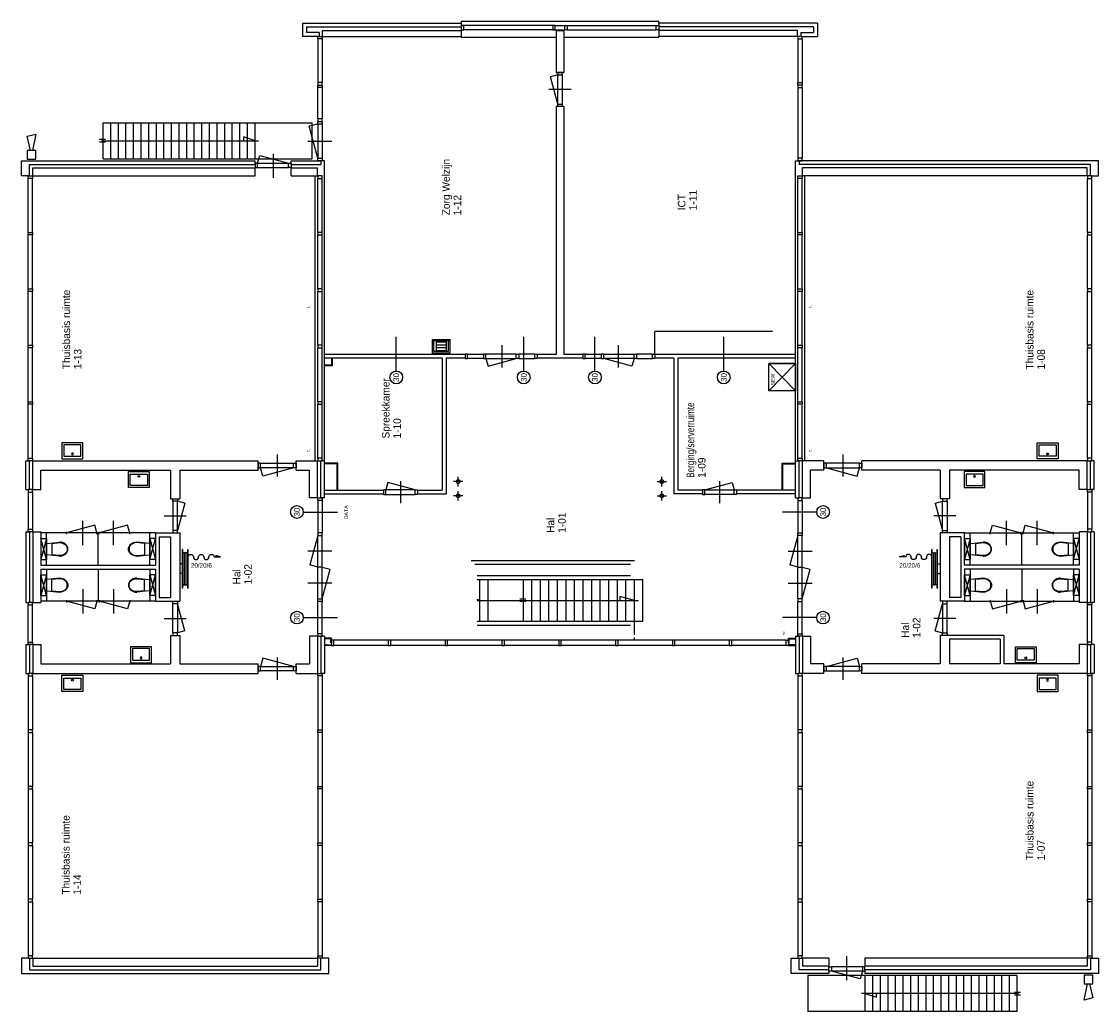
# Model space of a CAD drawing. Header units: feet. Extents: x 6912 to 35272, y 365541 to 391606.
import ezdxf
from ezdxf.enums import TextEntityAlignment as Align
from ezdxf.lldxf.tags import DXFTag

# ---------------------------------------------------------------- set-up
doc = ezdxf.new("R2010")
doc.units = ezdxf.units.FT
doc.header["$LTSCALE"] = 100
doc.layers.get('0').update_dxf_attribs({"color": 8})
for name, color, linetype in [('AL21----_BUITENWAND', 8, 'Continuous'), ('AL22----_BINNENWAND', 8, 'Continuous'), ('AL24----_TRAPPEN', 8, 'Continuous'), ('AL28----_KONSTRUKTIE', 8, 'Continuous'), ('AL31----_BUITENKOZ', 8, 'Continuous'), ('AL32----_BINNENKOZ', 8, 'Continuous'), ('AL42----_BINNENW-AFW', 8, 'Continuous'), ('AL65----_BEVEILIGING', 8, 'Continuous'), ('AL74----_INRSANITAIR', 8, 'Continuous')]:
    doc.layers.add(name, color=color, linetype=linetype)
doc.styles.add('1_8', font='iso', dxfattribs={"height": 1.8})
doc.styles.add('B-01', font='b-gbp')
doc.styles.add('SWISS', font='txt', dxfattribs={"height": 250})
tags = doc.linetypes.add('HIDDEN', pattern=[0.375, 0.25, -0.125]).pattern_tags.tags
tags[6:7] = [DXFTag(74, 4), DXFTag(75, 0), DXFTag(340, '0'), DXFTag(46, 1.0), DXFTag(50, 0.0), DXFTag(44, 0.0), DXFTag(45, 0.0)]
tags[4:5] = [DXFTag(74, 4), DXFTag(75, 0), DXFTag(340, '0'), DXFTag(46, 1.0), DXFTag(50, 0.0), DXFTag(44, 0.0), DXFTag(45, 0.0)]
tags = doc.linetypes.add('SMALL', pattern=[0.19, 0.125, -0.065]).pattern_tags.tags
tags[6:7] = [DXFTag(74, 4), DXFTag(75, 0), DXFTag(340, '0'), DXFTag(46, 1.0), DXFTag(50, 0.0), DXFTag(44, 0.0), DXFTag(45, 0.0)]
tags[4:5] = [DXFTag(74, 4), DXFTag(75, 0), DXFTag(340, '0'), DXFTag(46, 1.0), DXFTag(50, 0.0), DXFTag(44, 0.0), DXFTag(45, 0.0)]

# ---------------------------------------------------------------- blocks, each defined once
blk = doc.blocks.new('AH74WT55')
for points in [[(-275, -424), (-275, 0), (275, 0), (275, -424)], [(225, -374), (-225, -374), (-225, -72), (225, -72)]]:
    blk.add_lwpolyline(points, close=True)
blk.add_circle((2, -130), 24.3)
blk = doc.blocks.new('AH65BRSL')
for p, q in [((-300, -45), (300, -45)), ((-300, -50), (-300, -45)), ((-300, -50), (300, -50)), ((-300, -130), (300, -130)), ((-300, -130), (-300, -135)), ((-300, -135), (300, -135)), ((-240, -52.5), (240, -52.5)), ((-240, -77.5), (240, -77.5)), ((-240, -102.5), (240, -102.5)), ((-240, -127.5), (240, -127.5)), ((-75, -40), (-75, -5)), ((75, -40), (75, -5)), ((300, -50), (300, -45)), ((300, -130), (300, -135))]:
    blk.add_line(p, q)
for centre, start, end in [((-240, -65), 90, 270), ((-240, -90), 90, 270), ((-240, -115), 90, 270), ((240, -65), 270, 90), ((240, -90), 270, 90), ((240, -115), 270, 90)]:
    blk.add_arc(centre, 12.5, start, end)
blk = doc.blocks.new('ES651105')
blk.add_lwpolyline([(-0.35, 1.5), (-1.5, 6.5), (1.5, 7.25), (0.31, 1.5)])
blk.add_lwpolyline([(1.5, 1.5), (-1.5, 1.5), (-1.5, -1.5), (1.5, -1.5)], close=True)
at = {"style": '1_8'}
for tag, flags, p in [('NUMMER', 8, (0, 11.5)), ('CODE', 8, (0, 8.75)), ('M_CODE', 9, (0, 0))]:
    blk.add_attdef(tag, text='', height=1.8, dxfattribs=dict(at, flags=flags)).set_placement(p, align=Align.MIDDLE)
blk = doc.blocks.new('AH74WC2')
at = {"linetype": 'SMALL'}
for p, q in [((-275, 150), (275, 150)), ((275, 0), (-275, 150)), ((-275, 0), (275, 150)), ((-275, 0), (275, 0))]:
    blk.add_line(p, q, dxfattribs=at)
at = {"linetype": 'HIDDEN'}
for p, q in [((-275, 150), (-275, 0)), ((275, 150), (275, 0))]:
    blk.add_line(p, q, dxfattribs=at)
for p, q in [((-150, -10), (-185, -340)), ((-149, -140), (-170, -342)), ((-149, -140), (149, -140)), ((170, -342), (149, -140)), ((185, -340), (150, -10))]:
    blk.add_line(p, q)
blk.add_lwpolyline([(185, -340, -0.08399), (170, -426, -0.091257), (131, -496, -0.103849), (69, -544, -0.114925), (0, -560, -0.114925), (-69, -544, -0.103849), (-131, -496, -0.091257), (-170, -426, -0.08399), (-185, -340, -0.08399)], format="xyb")
for centre, radius, start, end in [((76, -340), 246, 180, 199.204), ((39, -353), 207, 199.204, 220.0608), ((15, -373), 176, 220.0608, 243.7761), ((0, -404), 141, 243.7761, 270), ((0, -404), 141, 270, 296.2239), ((-15, -373), 176, 296.2239, 319.9392), ((-39, -353), 207, 319.9392, 340.796), ((-76, -340), 246, 340.796, 0)]:
    blk.add_arc(centre, radius, start, end)
blk = doc.blocks.new('AH74UG')
for p, q in [((-131, -40), (-131, -320)), ((-131, -65), (131, -65)), ((-131, -140), (131, -140)), ((-131, -214), (131, -214)), ((131, -40), (131, -320)), ((-131, -289), (131, -289))]:
    blk.add_line(p, q)
blk.add_lwpolyline([(-230, 0), (230, 0), (230, -40), (-230, -40)], close=True)
for points in [[(230, -40), (230, -360), (-230, -360), (-230, -40)], [(190, -40), (190, -320), (-190, -320), (-190, -40)]]:
    blk.add_lwpolyline(points)

msp = doc.modelspace()

# ---------------------------------------------------------------- linework, layer by layer
at = {"linetype": 'Continuous', "ltscale": 3}
for p, q in [((26692, 383441), (23592, 383441)), ((23592, 382841), (23592, 383441)), ((26589, 381880), (27292, 382606)), ((27292, 382606), (26589, 382606)), ((26589, 382606), (27292, 381880))]:
    msp.add_line(p, q, dxfattribs=at)
msp.add_lwpolyline([(27292, 382606), (27292, 381880), (26589, 381880), (26589, 382606)], close=True, dxfattribs=at)
at = {"layer": 'AL21----_BUITENWAND'}
for p, q in [((14313, 391566), (18492, 391566)), ((14313, 391566), (14313, 391216)), ((14413, 391466), (18492, 391466)), ((14413, 391466), (14413, 391316)), ((18492, 391566), (18492, 391466)), ((23692, 391566), (23692, 391466)), ((27871, 391566), (23692, 391566)), ((23992, 391466), (23692, 391466)), ((27771, 391466), (23692, 391466)), ((27771, 391466), (27771, 391316)), ((27871, 391566), (27871, 391216)), ((14748, 391216), (14313, 391216)), ((14748, 391316), (14413, 391316)), ((14748, 391316), (14748, 391216)), ((27436, 391316), (27771, 391316)), ((27436, 391316), (27436, 391216)), ((27436, 391216), (27871, 391216)), ((6912, 387941), (13062, 387941)), ((6912, 387541), (6912, 387941)), ((7122, 387841), (13062, 387841)), ((7122, 387841), (13062, 387841)), ((7122, 387541), (7122, 387841)), ((13062, 387841), (13062, 387941)), ((14012, 387841), (14012, 387941)), ((14012, 387941), (14792, 387941)), ((14012, 387841), (14792, 387841)), ((14012, 387841), (14792, 387841)), ((14792, 387941), (14792, 387841)), ((35272, 387941), (27392, 387941)), ((27392, 387941), (27392, 387841)), ((35062, 387841), (27392, 387841)), ((35062, 387841), (29122, 387841)), ((35062, 387541), (35062, 387841)), ((35272, 387541), (35272, 387941)), ((7122, 387541), (6912, 387541)), ((35062, 387541), (35272, 387541)), ((7022, 379281), (7022, 380041)), ((7022, 380041), (7122, 380041)), ((7122, 379281), (7122, 380041)), ((14792, 379061), (14792, 380041)), ((14892, 380041), (14792, 380041)), ((14892, 379061), (14892, 380041)), ((27292, 379061), (27292, 380041)), ((27292, 380041), (27392, 380041)), ((27392, 379061), (27392, 380041)), ((35062, 379281), (35062, 380041)), ((35162, 380041), (35062, 380041)), ((35162, 379281), (35162, 380041)), ((7022, 379281), (7122, 379281)), ((35162, 379281), (35062, 379281)), ((14892, 379061), (14792, 379061)), ((27292, 379061), (27392, 379061)), ((7022, 378171), (7022, 376311)), ((7022, 378171), (7122, 378171)), ((7122, 378171), (7122, 376311)), ((35162, 378171), (35062, 378171)), ((35062, 378171), (35062, 376311)), ((35162, 378171), (35162, 376311)), ((7022, 376311), (7122, 376311)), ((35162, 376311), (35062, 376311)), ((14792, 375421), (14792, 374441)), ((14892, 375421), (14792, 375421)), ((14892, 375421), (14892, 374441)), ((27292, 375421), (27292, 374441)), ((27292, 375421), (27392, 375421)), ((27392, 375421), (27392, 374441)), ((7022, 375201), (7122, 375201)), ((7022, 375201), (7022, 374441)), ((7122, 375201), (7122, 374441)), ((35062, 375201), (35062, 374441)), ((35162, 375201), (35062, 375201)), ((35162, 375201), (35162, 374441)), ((7022, 374441), (7122, 374441)), ((14892, 374441), (14792, 374441)), ((27292, 374441), (27392, 374441)), ((35162, 374441), (35062, 374441)), ((7122, 366941), (6912, 366941)), ((6912, 366941), (6912, 366541)), ((7122, 366941), (7122, 366641)), ((14792, 366641), (14792, 366941)), ((15002, 366941), (14792, 366941)), ((15002, 366541), (15002, 366941)), ((27182, 366541), (27182, 366941)), ((27182, 366941), (27392, 366941)), ((27392, 366641), (27392, 366941)), ((35062, 366941), (35272, 366941)), ((35062, 366941), (35062, 366641)), ((35272, 366941), (35272, 366541)), ((6912, 366541), (15002, 366541)), ((7122, 366641), (14792, 366641)), ((28172, 366541), (27182, 366541)), ((28172, 366641), (27392, 366641)), ((28172, 366641), (28172, 366541)), ((35062, 366641), (29122, 366641)), ((29122, 366641), (29122, 366541)), ((35272, 366541), (29122, 366541))]:
    msp.add_line(p, q, dxfattribs=at)
at = {"layer": 'AL22----_BINNENWAND'}
for p, q in [((14838, 391366), (18492, 391366)), ((14838, 391216), (14838, 391366)), ((14838, 391216), (18492, 391216)), ((18492, 391366), (18492, 391216)), ((20992, 391366), (21192, 391366)), ((20992, 391366), (20992, 390266)), ((21192, 391366), (21192, 390266)), ((23692, 391366), (23692, 391216)), ((27346, 391366), (23692, 391366)), ((27346, 391216), (23692, 391216)), ((27346, 391216), (27346, 391366)), ((20992, 390266), (21192, 390266)), ((21167, 390266), (21017, 390266)), ((21192, 389366), (20992, 389366)), ((20992, 389366), (20992, 382841)), ((21192, 389366), (21192, 382841)), ((7212, 387751), (13062, 387751)), ((7212, 387541), (7212, 387751)), ((13062, 387541), (13062, 387751)), ((14012, 387541), (14012, 387751)), ((14012, 387751), (14702, 387751)), ((14702, 387541), (14702, 387751)), ((14892, 387941), (14827, 387941)), ((14892, 380041), (14892, 387941)), ((27292, 380041), (27292, 387941)), ((27292, 387941), (27357, 387941)), ((27482, 387541), (27482, 387751)), ((34972, 387751), (27482, 387751)), ((34972, 387541), (34972, 387751)), ((7212, 387541), (13062, 387541)), ((14012, 387541), (14702, 387541)), ((14648, 380041), (14648, 387541)), ((34972, 387541), (27482, 387541)), ((27536, 380041), (27536, 387541)), ((18592, 382841), (14892, 382841)), ((17992, 382741), (14892, 382741)), ((17992, 382741), (17992, 379266)), ((18092, 382741), (18092, 379166)), ((18592, 382741), (18092, 382741)), ((18592, 382841), (18592, 382741)), ((20992, 382841), (20492, 382841)), ((20492, 382841), (20492, 382741)), ((21692, 382741), (20492, 382741)), ((21692, 382841), (21192, 382841)), ((21692, 382841), (21692, 382741)), ((27292, 382841), (23592, 382841)), ((23592, 382841), (23592, 382741)), ((24092, 382741), (23592, 382741)), ((24092, 382741), (24092, 379166)), ((27292, 382741), (24192, 382741)), ((24192, 382741), (24192, 379266)), ((7212, 380041), (13142, 380041)), ((7212, 379281), (7212, 380041)), ((13142, 379791), (13142, 380041)), ((14142, 379791), (14142, 380041)), ((14142, 380041), (14702, 380041)), ((14702, 379061), (14702, 380041)), ((27482, 379061), (27482, 380041)), ((28042, 380041), (27482, 380041)), ((28042, 379791), (28042, 380041)), ((34972, 380041), (29042, 380041)), ((29042, 379791), (29042, 380041)), ((34972, 379281), (34972, 380041)), ((7422, 379791), (10832, 379791)), ((7422, 379281), (7422, 379791)), ((10832, 379791), (10832, 379041)), ((11082, 379791), (13142, 379791)), ((11082, 379791), (11082, 379041)), ((14142, 379791), (14492, 379791)), ((14492, 379061), (14492, 379791)), ((28042, 379791), (27692, 379791)), ((27692, 379061), (27692, 379791)), ((31102, 379791), (29042, 379791)), ((31102, 379791), (31102, 379041)), ((31352, 379791), (31352, 379041)), ((34762, 379791), (31352, 379791)), ((34762, 379281), (34762, 379791)), ((7212, 379281), (7422, 379281)), ((14892, 379266), (16442, 379266)), ((16442, 379266), (16442, 379166)), ((17342, 379266), (17992, 379266)), ((17342, 379266), (17342, 379166)), ((24842, 379266), (24192, 379266)), ((24842, 379266), (24842, 379166)), ((25742, 379266), (25742, 379166)), ((27292, 379266), (25742, 379266)), ((34972, 379281), (34762, 379281)), ((10832, 379041), (11082, 379041)), ((14702, 379061), (14492, 379061)), ((14892, 379166), (16442, 379166)), ((17342, 379166), (18092, 379166)), ((24842, 379166), (24092, 379166)), ((27292, 379166), (25742, 379166)), ((27482, 379061), (27692, 379061)), ((31352, 379041), (31102, 379041)), ((7212, 378171), (7212, 376311)), ((7212, 378171), (7422, 378171)), ((7422, 378171), (7422, 377291)), ((7572, 377291), (7572, 378141)), ((10287, 377291), (10287, 378141)), ((10437, 378141), (10437, 377291)), ((10437, 378141), (11082, 378141)), ((10537, 378041), (10537, 376441)), ((10537, 378041), (10832, 378041)), ((10832, 378041), (10832, 376441)), ((11082, 378141), (11082, 376341)), ((31747, 378141), (31102, 378141)), ((31102, 378141), (31102, 376341)), ((31647, 378041), (31352, 378041)), ((31352, 378041), (31352, 376441)), ((31647, 378041), (31647, 376441)), ((31747, 377291), (31747, 378141)), ((31897, 377291), (31897, 378141)), ((34612, 377291), (34612, 378141)), ((34762, 378171), (34762, 377291)), ((34972, 378171), (34762, 378171)), ((34972, 378171), (34972, 376311)), ((7422, 377291), (10437, 377291)), ((7422, 377191), (10437, 377191)), ((7422, 377191), (7422, 376311)), ((7572, 377191), (7572, 376341)), ((10287, 377191), (10287, 376341)), ((10437, 377191), (10437, 376341)), ((34762, 377291), (31747, 377291)), ((34762, 377191), (31747, 377191)), ((31747, 377191), (31747, 376341)), ((31897, 377191), (31897, 376341)), ((34612, 377191), (34612, 376341)), ((34762, 377191), (34762, 376311)), ((10437, 376341), (11082, 376341)), ((10537, 376441), (10832, 376441)), ((31747, 376341), (31102, 376341)), ((31647, 376441), (31352, 376441)), ((7212, 376311), (7422, 376311)), ((34972, 376311), (34762, 376311)), ((10832, 375441), (10832, 374691)), ((10832, 375441), (11082, 375441)), ((11082, 375441), (11082, 374691)), ((14492, 375421), (14492, 374691)), ((14702, 375421), (14492, 375421)), ((14702, 375421), (14702, 374441)), ((27482, 375421), (27482, 374441)), ((27482, 375421), (27692, 375421)), ((27692, 375421), (27692, 374691)), ((31102, 375441), (31102, 374691)), ((32782, 375441), (31102, 375441)), ((31352, 375341), (31352, 374691)), ((32682, 375341), (31352, 375341)), ((32682, 375341), (32682, 374691)), ((32782, 375441), (32782, 374691)), ((7212, 375201), (7422, 375201)), ((7212, 375201), (7212, 374441)), ((7422, 375201), (7422, 374691)), ((34762, 375201), (34762, 374691)), ((34972, 375201), (34762, 375201)), ((34972, 375201), (34972, 374441)), ((7422, 374691), (10832, 374691)), ((11082, 374691), (13142, 374691)), ((13142, 374441), (13142, 374691)), ((14142, 374441), (14142, 374691)), ((14142, 374691), (14492, 374691)), ((28042, 374691), (27692, 374691)), ((28042, 374441), (28042, 374691)), ((31102, 374691), (29042, 374691)), ((29042, 374441), (29042, 374691)), ((32682, 374691), (31352, 374691)), ((34762, 374691), (32782, 374691)), ((7212, 374441), (13142, 374441)), ((14142, 374441), (14702, 374441)), ((28042, 374441), (27482, 374441)), ((34972, 374441), (29042, 374441)), ((7212, 366941), (14702, 366941)), ((7212, 366941), (7212, 366731)), ((7212, 366731), (14702, 366731)), ((14702, 366941), (14702, 366731)), ((27482, 366941), (27482, 366731)), ((28172, 366941), (27482, 366941)), ((28172, 366731), (27482, 366731)), ((28172, 366941), (28172, 366731)), ((34972, 366941), (29122, 366941)), ((29122, 366941), (29122, 366731)), ((34972, 366731), (29122, 366731)), ((34972, 366941), (34972, 366731))]:
    msp.add_line(p, q, dxfattribs=at)
at = {"layer": 'AL24----_TRAPPEN'}
for p, q in [((9062, 388941), (14562, 388941)), ((9062, 387991), (9062, 388941)), ((9262, 387991), (9262, 388941)), ((9462, 387991), (9462, 388941)), ((9662, 387991), (9662, 388941)), ((9862, 387991), (9862, 388941)), ((10062, 387991), (10062, 388941)), ((10262, 387991), (10262, 388941)), ((10462, 387991), (10462, 388941)), ((10662, 387991), (10662, 388941)), ((10862, 387991), (10862, 388941)), ((11062, 387991), (11062, 388941)), ((11262, 387991), (11262, 388941)), ((11462, 387991), (11462, 388941)), ((11662, 387991), (11662, 388941)), ((11862, 387991), (11862, 388941)), ((12062, 387991), (12062, 388941)), ((12262, 387991), (12262, 388941)), ((12462, 387991), (12462, 388941)), ((12662, 387991), (12662, 388941)), ((12862, 387991), (12862, 388941)), ((13062, 387991), (13062, 388941)), ((14562, 387991), (14562, 388941)), ((9123, 388499), (8965, 388499)), ((9123, 388433), (8965, 388433)), ((9062, 387991), (14562, 387991)), ((18752, 377416), (23052, 377416)), ((18852, 377316), (22952, 377316)), ((18907, 377016), (22952, 377016)), ((18907, 376916), (23277, 376916)), ((18977, 375816), (18977, 376916)), ((19202, 375816), (19202, 376916)), ((20127, 375816), (20127, 376916)), ((20352, 375816), (20352, 376916)), ((20577, 375816), (20577, 376916)), ((20802, 375816), (20802, 376916)), ((21027, 375816), (21027, 376916)), ((21252, 375816), (21252, 376916)), ((21477, 375816), (21477, 376916)), ((21702, 375816), (21702, 376916)), ((21927, 375816), (21927, 376916)), ((22152, 375816), (22152, 376916)), ((22377, 375816), (22377, 376916)), ((22602, 375816), (22602, 376916)), ((22827, 375816), (22827, 376916)), ((23052, 375456), (23052, 376916)), ((23277, 375816), (23277, 376916)), ((20188, 376399), (20030, 376399)), ((20188, 376333), (20030, 376333)), ((18907, 375816), (23277, 375816)), ((18907, 375716), (22952, 375716)), ((23052, 375316), (23052, 375386)), ((33122, 366491), (27622, 366491)), ((27622, 366491), (27622, 365541)), ((29122, 366491), (29122, 365541)), ((29322, 366491), (29322, 365541)), ((29522, 366491), (29522, 365541)), ((29722, 366491), (29722, 365541)), ((29922, 366491), (29922, 365541)), ((30122, 366491), (30122, 365541)), ((30322, 366491), (30322, 365541)), ((30522, 366491), (30522, 365541)), ((30722, 366491), (30722, 365541)), ((30922, 366491), (30922, 365541)), ((31122, 366491), (31122, 365541)), ((31322, 366491), (31322, 365541)), ((31522, 366491), (31522, 365541)), ((31722, 366491), (31722, 365541)), ((31922, 366491), (31922, 365541)), ((32122, 366491), (32122, 365541)), ((32322, 366491), (32322, 365541)), ((32522, 366491), (32522, 365541)), ((32722, 366491), (32722, 365541)), ((32922, 366491), (32922, 365541)), ((33122, 366491), (33122, 365541)), ((33061, 366049), (33219, 366049)), ((33061, 365983), (33219, 365983)), ((33122, 365541), (27622, 365541))]:
    msp.add_line(p, q, dxfattribs=at)
for points in [[(13062, 388466), (12754, 388567), (12754, 388466)], [(9022, 388466), (13152, 388466)], [(18977, 376366), (18907, 376390)], [(18907, 376366), (23160, 376366)], [(23052, 376366), (22670, 376471), (22670, 376366)], [(33162, 366016), (29032, 366016)], [(29122, 366016), (29430, 365915), (29430, 366016)]]:
    msp.add_lwpolyline(points, dxfattribs=at)
at = {"layer": 'AL28----_KONSTRUKTIE'}
for p, q in [((18534, 379491), (18284, 379491)), ((18409, 379366), (18409, 379616)), ((23649, 379491), (23899, 379491)), ((23774, 379366), (23774, 379616)), ((18409, 378991), (18409, 379241)), ((23774, 378991), (23774, 379241)), ((18534, 379116), (18284, 379116)), ((23649, 379116), (23899, 379116))]:
    msp.add_line(p, q, dxfattribs=at)
for centre in [(18409, 379491), (23774, 379491), (18409, 379116), (23774, 379116)]:
    msp.add_circle(centre, 50, dxfattribs=at)
at = {"layer": 'AL31----_BUITENKOZ'}
for p, q in [((20900, 391501), (18559, 391501)), ((20900, 391387), (18559, 391387)), ((20967, 391501), (21217, 391501)), ((20967, 391387), (21217, 391387)), ((21284, 391501), (23625, 391501)), ((21284, 391387), (23625, 391387)), ((14713, 391149), (14713, 389999)), ((14827, 391149), (14827, 389999)), ((27357, 391149), (27357, 389999)), ((27471, 391149), (27471, 389999)), ((14713, 389042), (14713, 389865)), ((14827, 389865), (14827, 389042)), ((27357, 389865), (27357, 388008)), ((27471, 389865), (27471, 388008)), ((14713, 388908), (14488, 388848)), ((14713, 388008), (14488, 388848)), ((14713, 388908), (14713, 388008)), ((14827, 388908), (14827, 388008)), ((14449, 388458), (15081, 388458)), ((13129, 387876), (13184, 388080)), ((13184, 388080), (13945, 387876)), ((13537, 388119), (13537, 387487)), ((13129, 387876), (13945, 387876)), ((13129, 387762), (13945, 387762)), ((7087, 386054), (7087, 387474)), ((7201, 386054), (7201, 387474)), ((34983, 386054), (34983, 387474)), ((35097, 386054), (35097, 387474)), ((7087, 384568), (7087, 385987)), ((7201, 384568), (7201, 385987)), ((34983, 384568), (34983, 385987)), ((35097, 384568), (35097, 385987)), ((7087, 383081), (7087, 384501)), ((7201, 383081), (7201, 384501)), ((34983, 383081), (34983, 384501)), ((35097, 383081), (35097, 384501)), ((7087, 381595), (7087, 383014)), ((7201, 381595), (7201, 383014)), ((34983, 381595), (34983, 383014)), ((35097, 381595), (35097, 383014)), ((7087, 380108), (7087, 381528)), ((7201, 380108), (7201, 381528)), ((34983, 380108), (34983, 381528)), ((35097, 380108), (35097, 381528)), ((7087, 379214), (7087, 378238)), ((7201, 379214), (7201, 378238)), ((34983, 379214), (34983, 378238)), ((35097, 379214), (35097, 378238)), ((7087, 375268), (7087, 376244)), ((7201, 375268), (7201, 376244)), ((34983, 375268), (34983, 376244)), ((35097, 375268), (35097, 376244)), ((15072, 375246), (15057, 375246)), ((16569, 375316), (15139, 375316)), ((18065, 375316), (16636, 375316)), ((19562, 375316), (18132, 375316)), ((21058, 375316), (19629, 375316)), ((22555, 375316), (21125, 375316)), ((24052, 375316), (22622, 375316)), ((25548, 375316), (24119, 375316)), ((27045, 375316), (25615, 375316)), ((27112, 375246), (27127, 375246)), ((16569, 375176), (15139, 375176)), ((18065, 375176), (16636, 375176)), ((19562, 375176), (18132, 375176)), ((21058, 375176), (19629, 375176)), ((22555, 375176), (21125, 375176)), ((24052, 375176), (22622, 375176)), ((25548, 375176), (24119, 375176)), ((27045, 375176), (25615, 375176)), ((7087, 374374), (7087, 372954)), ((7201, 374374), (7201, 372954)), ((14713, 374374), (14713, 372954)), ((14827, 374374), (14827, 372954)), ((27357, 374374), (27357, 372954)), ((27471, 374374), (27471, 372954)), ((34983, 374374), (34983, 372954)), ((35097, 374374), (35097, 372954)), ((7087, 372887), (7087, 371468)), ((7201, 372887), (7201, 371468)), ((14713, 372887), (14713, 371468)), ((14827, 372887), (14827, 371468)), ((27357, 372887), (27357, 371468)), ((27471, 372887), (27471, 371468)), ((34983, 372887), (34983, 371468)), ((35097, 372887), (35097, 371468)), ((7087, 371401), (7087, 369981)), ((7201, 371401), (7201, 369981)), ((14713, 371401), (14713, 369981)), ((14827, 371401), (14827, 369981)), ((27357, 371401), (27357, 369981)), ((27471, 371401), (27471, 369981)), ((34983, 371401), (34983, 369981)), ((35097, 371401), (35097, 369981)), ((7087, 369914), (7087, 368495)), ((7201, 369914), (7201, 368495)), ((14713, 369914), (14713, 368495)), ((14827, 369914), (14827, 368495)), ((27357, 369914), (27357, 368495)), ((27471, 369914), (27471, 368495)), ((34983, 369914), (34983, 368495)), ((35097, 369914), (35097, 368495)), ((7087, 368428), (7087, 367008)), ((7201, 368428), (7201, 367008)), ((14713, 368428), (14713, 367008)), ((14827, 368428), (14827, 367008)), ((27357, 368428), (27357, 367008)), ((27471, 368428), (27471, 367008)), ((34983, 368428), (34983, 367008)), ((35097, 368428), (35097, 367008)), ((28647, 366363), (28647, 366995)), ((29055, 366720), (28239, 366720)), ((29055, 366606), (28239, 366606)), ((29000, 366402), (28239, 366606)), ((29055, 366606), (29000, 366402))]:
    msp.add_line(p, q, dxfattribs=at)
for points in [[(23692, 391566), (23692, 391606), (18492, 391606), (18492, 391566)], [(21192, 391196), (23692, 391196), (23692, 391216)], [(15072, 375246), (15072, 375366), (14892, 375366)], [(15057, 375246), (15057, 375351), (14892, 375351)], [(27112, 375246), (27112, 375366), (27292, 375366)], [(27127, 375246), (27127, 375351), (27292, 375351)]]:
    msp.add_lwpolyline(points, dxfattribs=at)
for points in [[(18492, 391501), (18492, 391387), (18559, 391387), (18559, 391501)], [(20900, 391501), (20900, 391387), (20967, 391387), (20967, 391501)], [(21284, 391501), (21284, 391387), (21217, 391387), (21217, 391501)], [(23692, 391501), (23692, 391387), (23625, 391387), (23625, 391501)], [(14827, 391149), (14713, 391149), (14713, 391216), (14827, 391216)], [(27357, 391149), (27471, 391149), (27471, 391216), (27357, 391216)], [(14827, 389999), (14713, 389999), (14713, 389932), (14827, 389932)], [(27357, 389999), (27471, 389999), (27471, 389932), (27357, 389932)], [(14827, 389865), (14713, 389865), (14713, 389932), (14827, 389932)], [(27357, 389865), (27471, 389865), (27471, 389932), (27357, 389932)], [(14827, 389042), (14713, 389042), (14713, 388975), (14827, 388975)], [(14827, 388908), (14713, 388908), (14713, 388975), (14827, 388975)], [(14827, 387941), (14713, 387941), (14713, 388008), (14827, 388008)], [(27357, 387941), (27471, 387941), (27471, 388008), (27357, 388008)], [(13062, 387876), (13062, 387762), (13129, 387762), (13129, 387876)], [(14012, 387876), (14012, 387762), (13945, 387762), (13945, 387876)], [(7087, 387541), (7201, 387541), (7201, 387474), (7087, 387474)], [(35097, 387541), (34983, 387541), (34983, 387474), (35097, 387474)], [(7087, 386054), (7201, 386054), (7201, 385987), (7087, 385987)], [(35097, 386054), (34983, 386054), (34983, 385987), (35097, 385987)], [(7087, 384568), (7201, 384568), (7201, 384501), (7087, 384501)], [(35097, 384568), (34983, 384568), (34983, 384501), (35097, 384501)], [(7087, 383081), (7201, 383081), (7201, 383014), (7087, 383014)], [(35097, 383081), (34983, 383081), (34983, 383014), (35097, 383014)], [(7087, 381595), (7201, 381595), (7201, 381528), (7087, 381528)], [(35097, 381595), (34983, 381595), (34983, 381528), (35097, 381528)], [(7087, 380108), (7201, 380108), (7201, 380041), (7087, 380041)], [(27357, 380108), (27471, 380108), (27471, 380041), (27357, 380041)], [(35097, 380108), (34983, 380108), (34983, 380041), (35097, 380041)], [(7087, 379214), (7201, 379214), (7201, 379281), (7087, 379281)], [(35097, 379214), (34983, 379214), (34983, 379281), (35097, 379281)], [(7087, 378238), (7201, 378238), (7201, 378171), (7087, 378171)], [(35097, 378238), (34983, 378238), (34983, 378171), (35097, 378171)], [(7087, 376244), (7201, 376244), (7201, 376311), (7087, 376311)], [(35097, 376244), (34983, 376244), (34983, 376311), (35097, 376311)], [(7087, 375268), (7201, 375268), (7201, 375201), (7087, 375201)], [(15072, 375316), (15072, 375176), (15139, 375176), (15139, 375316)], [(16569, 375316), (16569, 375176), (16636, 375176), (16636, 375316)], [(18065, 375316), (18065, 375176), (18132, 375176), (18132, 375316)], [(19562, 375316), (19562, 375176), (19629, 375176), (19629, 375316)], [(21058, 375316), (21058, 375176), (21125, 375176), (21125, 375316)], [(22555, 375316), (22555, 375176), (22622, 375176), (22622, 375316)], [(24052, 375316), (24052, 375176), (24119, 375176), (24119, 375316)], [(25548, 375316), (25548, 375176), (25615, 375176), (25615, 375316)], [(27112, 375316), (27112, 375176), (27045, 375176), (27045, 375316)], [(35097, 375268), (34983, 375268), (34983, 375201), (35097, 375201)], [(15072, 375176), (14892, 375176), (14892, 375194), (15072, 375194)], [(27112, 375176), (27292, 375176), (27292, 375194), (27112, 375194)], [(7087, 374374), (7201, 374374), (7201, 374441), (7087, 374441)], [(14827, 374374), (14713, 374374), (14713, 374441), (14827, 374441)], [(27357, 374374), (27471, 374374), (27471, 374441), (27357, 374441)], [(35097, 374374), (34983, 374374), (34983, 374441), (35097, 374441)], [(7087, 372887), (7201, 372887), (7201, 372954), (7087, 372954)], [(14827, 372887), (14713, 372887), (14713, 372954), (14827, 372954)], [(27357, 372887), (27471, 372887), (27471, 372954), (27357, 372954)], [(35097, 372887), (34983, 372887), (34983, 372954), (35097, 372954)], [(7087, 371401), (7201, 371401), (7201, 371468), (7087, 371468)], [(14827, 371401), (14713, 371401), (14713, 371468), (14827, 371468)], [(27357, 371401), (27471, 371401), (27471, 371468), (27357, 371468)], [(35097, 371401), (34983, 371401), (34983, 371468), (35097, 371468)], [(7087, 369914), (7201, 369914), (7201, 369981), (7087, 369981)], [(14827, 369914), (14713, 369914), (14713, 369981), (14827, 369981)], [(27357, 369914), (27471, 369914), (27471, 369981), (27357, 369981)], [(35097, 369914), (34983, 369914), (34983, 369981), (35097, 369981)], [(7087, 368428), (7201, 368428), (7201, 368495), (7087, 368495)], [(14827, 368428), (14713, 368428), (14713, 368495), (14827, 368495)], [(27357, 368428), (27471, 368428), (27471, 368495), (27357, 368495)], [(35097, 368428), (34983, 368428), (34983, 368495), (35097, 368495)], [(7087, 366941), (7201, 366941), (7201, 367008), (7087, 367008)], [(14827, 366941), (14713, 366941), (14713, 367008), (14827, 367008)], [(27357, 366941), (27471, 366941), (27471, 367008), (27357, 367008)], [(35097, 366941), (34983, 366941), (34983, 367008), (35097, 367008)], [(28172, 366606), (28172, 366720), (28239, 366720), (28239, 366606)], [(29122, 366606), (29122, 366720), (29055, 366720), (29055, 366606)]]:
    msp.add_lwpolyline(points, close=True, dxfattribs=at)
at = {"layer": 'AL31----_BUITENKOZ', "linetype": 'SMALL'}
msp.add_lwpolyline([(18492, 391216), (18492, 391196), (20992, 391196)], dxfattribs=at)
at = {"layer": 'AL32----_BINNENKOZ'}
for p, q in [((21032, 390199), (20840, 390148)), ((21032, 389433), (20840, 390148)), ((21032, 389433), (21032, 390199)), ((21152, 390199), (21152, 389433)), ((21384, 389816), (20800, 389816)), ((14713, 386054), (14713, 387474)), ((14827, 386054), (14827, 387474)), ((27357, 386054), (27357, 387474)), ((27471, 386054), (27471, 387474)), ((14713, 384568), (14713, 385987)), ((14827, 384568), (14827, 385987)), ((27357, 384568), (27357, 385987)), ((27471, 384568), (27471, 385987)), ((14713, 383081), (14713, 384501)), ((14827, 383081), (14827, 384501)), ((27357, 383081), (27357, 384501)), ((27471, 383081), (27471, 384501)), ((14713, 381595), (14713, 383014)), ((14827, 381595), (14827, 383014)), ((19559, 383083), (19559, 382499)), ((22625, 383083), (22625, 382499)), ((27357, 381595), (27357, 383014)), ((27471, 381595), (27471, 383014)), ((18659, 382851), (19075, 382851)), ((19075, 382731), (18659, 382731)), ((19942, 382851), (19142, 382851)), ((19142, 382731), (19942, 382731)), ((19142, 382731), (19196, 382531)), ((19196, 382531), (19942, 382731)), ((20425, 382851), (20009, 382851)), ((20009, 382731), (20425, 382731)), ((21759, 382851), (22175, 382851)), ((22175, 382731), (21759, 382731)), ((22242, 382851), (23042, 382851)), ((23042, 382731), (22242, 382731)), ((22988, 382531), (22242, 382731)), ((23042, 382731), (22988, 382531)), ((23525, 382851), (23109, 382851)), ((23109, 382731), (23525, 382731)), ((14713, 380108), (14713, 381528)), ((14827, 380108), (14827, 381528)), ((27357, 380108), (27357, 381528)), ((27471, 380108), (27471, 381528)), ((13642, 380208), (13642, 379624)), ((28542, 380208), (28542, 379624)), ((13209, 379976), (14075, 379976)), ((14075, 379856), (13209, 379856)), ((13267, 379639), (13209, 379856)), ((14075, 379856), (13267, 379639)), ((28975, 379976), (28109, 379976)), ((28109, 379856), (28975, 379856)), ((28109, 379856), (28917, 379639)), ((28917, 379639), (28975, 379856)), ((16560, 379467), (16509, 379276)), ((17275, 379276), (16560, 379467)), ((16892, 379508), (16892, 378924)), ((24909, 379276), (25624, 379467)), ((25292, 379508), (25292, 378924)), ((25624, 379467), (25675, 379276)), ((17275, 379276), (16509, 379276)), ((24909, 379276), (25675, 379276)), ((10897, 378974), (10897, 378208)), ((11017, 378208), (11017, 378974)), ((11208, 378923), (11017, 378974)), ((11208, 378923), (11017, 378208)), ((14713, 378994), (14713, 378144)), ((14827, 378994), (14827, 378144)), ((16509, 379156), (17275, 379156)), ((25675, 379156), (24909, 379156)), ((27357, 378994), (27357, 378144)), ((27471, 378994), (27471, 378144)), ((30975, 378923), (31167, 378974)), ((30975, 378923), (31167, 378208)), ((31167, 378208), (31167, 378974)), ((31287, 378974), (31287, 378208)), ((10665, 378591), (11249, 378591)), ((31519, 378591), (30935, 378591)), ((14713, 378077), (14504, 377297)), ((14713, 376405), (14713, 378077)), ((14827, 376405), (14827, 378077)), ((27357, 378077), (27148, 377297)), ((27357, 376405), (27357, 378077)), ((27471, 376405), (27471, 378077)), ((15085, 377661), (14449, 377661)), ((27099, 377661), (27735, 377661)), ((14713, 377241), (14504, 377297)), ((14827, 377241), (14713, 377241)), ((14827, 377241), (15036, 377185)), ((27357, 377241), (27148, 377297)), ((27357, 377241), (27471, 377241)), ((27471, 377241), (27680, 377185)), ((14827, 376405), (15036, 377185)), ((27471, 376405), (27680, 377185)), ((15085, 376821), (14449, 376821)), ((27099, 376821), (27735, 376821)), ((14713, 375488), (14713, 376338)), ((14827, 375488), (14827, 376338)), ((27357, 375488), (27357, 376338)), ((27471, 375488), (27471, 376338)), ((10897, 375508), (10897, 376274)), ((11017, 376274), (11017, 375508)), ((11208, 375559), (11017, 376274)), ((30975, 375559), (31167, 376274)), ((31167, 376274), (31167, 375508)), ((31287, 375508), (31287, 376274)), ((10665, 375891), (11249, 375891)), ((31519, 375891), (30935, 375891)), ((11208, 375559), (11017, 375508)), ((30975, 375559), (31167, 375508)), ((13267, 374842), (13209, 374626)), ((14075, 374626), (13267, 374842)), ((13642, 374858), (13642, 374274)), ((28109, 374626), (28917, 374842)), ((28542, 374858), (28542, 374274)), ((28917, 374842), (28975, 374626)), ((13209, 374626), (14075, 374626)), ((14075, 374506), (13209, 374506)), ((28975, 374626), (28109, 374626)), ((28109, 374506), (28975, 374506))]:
    msp.add_line(p, q, dxfattribs=at)
for points in [[(21032, 390199), (21152, 390199), (21152, 390266), (21032, 390266)], [(21032, 389433), (21152, 389433), (21152, 389366), (21032, 389366)], [(14827, 387541), (14713, 387541), (14713, 387474), (14827, 387474)], [(27357, 387541), (27471, 387541), (27471, 387474), (27357, 387474)], [(14827, 386054), (14713, 386054), (14713, 385987), (14827, 385987)], [(27357, 386054), (27471, 386054), (27471, 385987), (27357, 385987)], [(14827, 384568), (14713, 384568), (14713, 384501), (14827, 384501)], [(27357, 384568), (27471, 384568), (27471, 384501), (27357, 384501)], [(14827, 383081), (14713, 383081), (14713, 383014), (14827, 383014)], [(27357, 383081), (27471, 383081), (27471, 383014), (27357, 383014)], [(18659, 382731), (18659, 382851), (18592, 382851), (18592, 382731)], [(19142, 382731), (19142, 382851), (19075, 382851), (19075, 382731)], [(19942, 382731), (19942, 382851), (20009, 382851), (20009, 382731)], [(20425, 382731), (20425, 382851), (20492, 382851), (20492, 382731)], [(21759, 382731), (21759, 382851), (21692, 382851), (21692, 382731)], [(22242, 382731), (22242, 382851), (22175, 382851), (22175, 382731)], [(23042, 382731), (23042, 382851), (23109, 382851), (23109, 382731)], [(23525, 382731), (23525, 382851), (23592, 382851), (23592, 382731)], [(14827, 381595), (14713, 381595), (14713, 381528), (14827, 381528)], [(27357, 381595), (27471, 381595), (27471, 381528), (27357, 381528)], [(14827, 380108), (14713, 380108), (14713, 380041), (14827, 380041)], [(13209, 379856), (13209, 379976), (13142, 379976), (13142, 379856)], [(14075, 379856), (14075, 379976), (14142, 379976), (14142, 379856)], [(28109, 379856), (28109, 379976), (28042, 379976), (28042, 379856)], [(28975, 379856), (28975, 379976), (29042, 379976), (29042, 379856)], [(16509, 379156), (16509, 379276), (16442, 379276), (16442, 379156)], [(17275, 379156), (17275, 379276), (17342, 379276), (17342, 379156)], [(24909, 379156), (24909, 379276), (24842, 379276), (24842, 379156)], [(25675, 379156), (25675, 379276), (25742, 379276), (25742, 379156)], [(11017, 378974), (10897, 378974), (10897, 379041), (11017, 379041)], [(14827, 378994), (14713, 378994), (14713, 379061), (14827, 379061)], [(27357, 378994), (27471, 378994), (27471, 379061), (27357, 379061)], [(31167, 378974), (31287, 378974), (31287, 379041), (31167, 379041)], [(11017, 378208), (10897, 378208), (10897, 378141), (11017, 378141)], [(14827, 378144), (14713, 378144), (14713, 378077), (14827, 378077)], [(27357, 378144), (27471, 378144), (27471, 378077), (27357, 378077)], [(31167, 378208), (31287, 378208), (31287, 378141), (31167, 378141)], [(11017, 376274), (10897, 376274), (10897, 376341), (11017, 376341)], [(14827, 376338), (14713, 376338), (14713, 376405), (14827, 376405)], [(27357, 376338), (27471, 376338), (27471, 376405), (27357, 376405)], [(31167, 376274), (31287, 376274), (31287, 376341), (31167, 376341)], [(11017, 375508), (10897, 375508), (10897, 375441), (11017, 375441)], [(14827, 375488), (14713, 375488), (14713, 375421), (14827, 375421)], [(27357, 375488), (27471, 375488), (27471, 375421), (27357, 375421)], [(31167, 375508), (31287, 375508), (31287, 375441), (31167, 375441)], [(13209, 374506), (13209, 374626), (13142, 374626), (13142, 374506)], [(14075, 374506), (14075, 374626), (14142, 374626), (14142, 374506)], [(28109, 374506), (28109, 374626), (28042, 374626), (28042, 374506)], [(28975, 374506), (28975, 374626), (29042, 374626), (29042, 374506)]]:
    msp.add_lwpolyline(points, close=True, dxfattribs=at)
at = {"layer": 'AL42----_BINNENW-AFW'}
for points in [[(15092, 382741), (15092, 382541), (14892, 382541)], [(15074, 382741), (15074, 382559), (14892, 382559)], [(15242, 379266), (15242, 379976), (14892, 379976)], [(15224, 379266), (15224, 379958), (14892, 379958)], [(26942, 379266), (26942, 379976), (27292, 379976)], [(26960, 379266), (26960, 379958), (27292, 379958)]]:
    msp.add_lwpolyline(points, dxfattribs=at)
at = {"layer": 'AL65----_BEVEILIGING'}
for p, q in [((16779, 382401), (16779, 383301)), ((20138, 382401), (20138, 383301)), ((22011, 382401), (22011, 383301)), ((25405, 382401), (25405, 383301)), ((14332, 378691), (15232, 378691)), ((14332, 378691), (15232, 378691)), ((27852, 378691), (26952, 378691)), ((27852, 378691), (26952, 378691)), ((14332, 375911), (15232, 375911)), ((14332, 375911), (15232, 375911)), ((27852, 375911), (26952, 375911)), ((27852, 375911), (26952, 375911))]:
    msp.add_line(p, q, dxfattribs=at)
for points in [[(11303, 377508, -1), (11439, 377508, 1), (11575, 377508, -1), (11711, 377508, 1), (11847, 377508, -1), (11983, 377508), (12148, 377508), (12028, 377544), (12028, 377508)], [(30881, 377508, 1), (30745, 377508, -1), (30609, 377508, 1), (30473, 377508, -1), (30337, 377508, 1), (30201, 377508), (30036, 377508), (30156, 377544), (30156, 377508)]]:
    msp.add_lwpolyline(points, format="xyb", dxfattribs=at)
for centre in [(16779, 382234), (20138, 382234), (22011, 382234), (25405, 382234), (14164, 378691), (28020, 378691), (14164, 375911), (28020, 375911)]:
    msp.add_circle(centre, 168, dxfattribs=at)
at = {"layer": 'AL74----_INRSANITAIR'}
for p, q in [((8846, 378341), (8099, 378141)), ((8524, 377821), (8524, 378461)), ((8899, 378141), (8846, 378341)), ((9706, 378341), (8960, 378141)), ((9335, 377821), (9335, 378461)), ((9760, 378141), (9706, 378341)), ((32424, 378141), (32478, 378341)), ((32478, 378341), (33224, 378141)), ((32849, 377821), (32849, 378461)), ((33285, 378141), (33338, 378341)), ((33338, 378341), (34085, 378141)), ((33660, 377821), (33660, 378461)), ((10437, 378141), (7422, 378141)), ((8099, 378109), (8099, 378173)), ((8899, 378109), (8899, 378173)), ((8960, 378109), (8960, 378173)), ((9760, 378109), (9760, 378173)), ((31747, 378141), (34762, 378141)), ((32424, 378109), (32424, 378173)), ((33224, 378109), (33224, 378173)), ((33285, 378109), (33285, 378173)), ((34085, 378109), (34085, 378173)), ((8524, 376661), (8524, 376021)), ((9335, 376661), (9335, 376021)), ((32849, 376661), (32849, 376021)), ((33660, 376661), (33660, 376021)), ((10437, 376341), (7422, 376341)), ((8099, 376373), (8099, 376309)), ((8846, 376141), (8099, 376341)), ((8899, 376341), (8846, 376141)), ((8899, 376373), (8899, 376309)), ((8960, 376373), (8960, 376309)), ((9706, 376141), (8960, 376341)), ((9760, 376341), (9706, 376141)), ((9760, 376373), (9760, 376309)), ((31747, 376341), (34762, 376341)), ((32424, 376373), (32424, 376309)), ((32424, 376341), (32478, 376141)), ((32478, 376141), (33224, 376341)), ((33224, 376373), (33224, 376309)), ((33285, 376373), (33285, 376309)), ((33285, 376341), (33338, 376141)), ((33338, 376141), (34085, 376341)), ((34085, 376373), (34085, 376309))]:
    msp.add_line(p, q, dxfattribs=at)
for points in [[(8929, 377291), (8929, 378141)], [(33254, 377291), (33254, 378141)], [(8929, 377191), (8929, 376341)], [(33254, 377191), (33254, 376341)]]:
    msp.add_lwpolyline(points, dxfattribs=at)

# ---------------------------------------------------------------- block references
at = {"layer": 'AL65----_BEVEILIGING', "xscale": 75, "yscale": 75, "zscale": 75}
msp.add_blockref('ES651105', (7176, 388097), dxfattribs=at)
at = {"layer": 'AL65----_BEVEILIGING'}
for name, p, xscale, yscale, zscale, rotation in [('AH65BRSL', (11073, 377196), 1.700000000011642, 1.700000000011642, 1.7, 90), ('AH65BRSL', (31110, 377196), -1.700000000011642, 1.700000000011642, 1.7, 270), ('ES651105', (35008, 366385), 75, 75, 75, 180)]:
    msp.add_blockref(name, p, dxfattribs=dict(at, xscale=xscale, yscale=yscale, zscale=zscale, rotation=rotation))
at = {"layer": 'AL74----_INRSANITAIR'}
for name, p in [('AH74UG', (17960, 383236)), ('AH74WT55', (10001, 379761)), ('AH74WT55', (8251, 374392))]:
    msp.add_blockref(name, p, dxfattribs=at)
at = {"layer": 'AL74----_INRSANITAIR', "xscale": -1}
for name, p, rotation in [('AH74WT55', (8251, 380090), 180), ('AH74WC2', (7572, 377716), 90), ('AH74WC2', (31897, 377716), 90), ('AH74WC2', (10287, 376766), 270), ('AH74WC2', (34612, 376766), 270), ('AH74WT55', (10057, 374721), 180)]:
    msp.add_blockref(name, p, dxfattribs=dict(at, rotation=rotation))
at = {"layer": 'AL74----_INRSANITAIR'}
for name, p, rotation in [('AH74WT55', (33933, 380090), 180), ('AH74WC2', (10287, 377716), 270), ('AH74WC2', (34612, 377716), 270), ('AH74WC2', (7572, 376766), 90), ('AH74WC2', (31897, 376766), 90), ('AH74WT55', (33358, 374721), 180)]:
    msp.add_blockref(name, p, dxfattribs=dict(at, rotation=rotation))
at = {"layer": 'AL74----_INRSANITAIR', "xscale": -1}
for p in [(32009, 379761), (33933, 374392)]:
    msp.add_blockref('AH74WT55', p, dxfattribs=at)

# ---------------------------------------------------------------- texts
at = {"style": 'B-01'}
for s, height, rotation, p in [('Zorg Welzijn', 200, 90, (18190, 386504)), ('1-11', 200, 90, (24694, 386636)), ('1-12', 200, 90, (18490, 386504)), ('ICT', 200, 90, (24394, 386636)), ('Thuisbasis ruimte', 200, 90, (8191, 382450)), ('Thuisbasis ruimte', 200, 90, (33561, 382444)), ('r.', 100, 90, (14519, 384050)), ('r.', 100, 90, (27731, 384059)), ('1-13', 200, 90, (8491, 382450)), ('1-08', 200, 90, (33861, 382444)), ('Spreekkamer', 200, 90, (16603, 380626)), ('SEW', 100, 90, (26747, 382021)), ('1-10', 200, 90, (16903, 380626)), ('r.', 100, 90, (14519, 380268)), ('r.', 100, 90, (27731, 380277)), ('1-09', 200, 90, (24926, 379592)), ('DATA', 100, 90, (15513, 378501)), ('1-01', 200, 90, (21244, 378141)), ('Hal', 200, 90, (20944, 378141)), ('Hal', 200, 90, (12676, 376785)), ('1-02', 200, 90, (12976, 376785)), ('Hal', 200, 90, (30283, 375379)), ('1-02', 200, 90, (30583, 375379)), ('r.', 100, 180, (27007, 375542)), ('Thuisbasis ruimte', 200, 90, (33561, 369521)), ('Thuisbasis ruimte', 200, 90, (8179, 368615)), ('1-07', 200, 90, (33861, 369521)), ('1-14', 200, 90, (8479, 368615))]:
    msp.add_text(s, height=height, rotation=rotation, dxfattribs=at).set_placement(p)
at = {"style": 'B-01', "width": 0.8}
msp.add_text('Berging/serverruimte', height=200, rotation=90, dxfattribs=at).set_placement((24626, 379592))
at = {"layer": 'AL65----_BEVEILIGING', "style": 'SWISS'}
for p in [(16779, 382234), (20138, 382234), (22011, 382234), (25405, 382234), (14164, 378691), (28020, 378691), (14164, 375911), (28020, 375911)]:
    msp.add_text('30', height=150, rotation=90, dxfattribs=at).set_placement(p, align=Align.MIDDLE)
at = {"layer": 'AL65----_BEVEILIGING', "style": 'B-01'}
for p in [(11372, 377226), (30029, 377226)]:
    msp.add_text('20/20/6', height=120, dxfattribs=at).set_placement(p)

doc.saveas('drawing.dxf')
